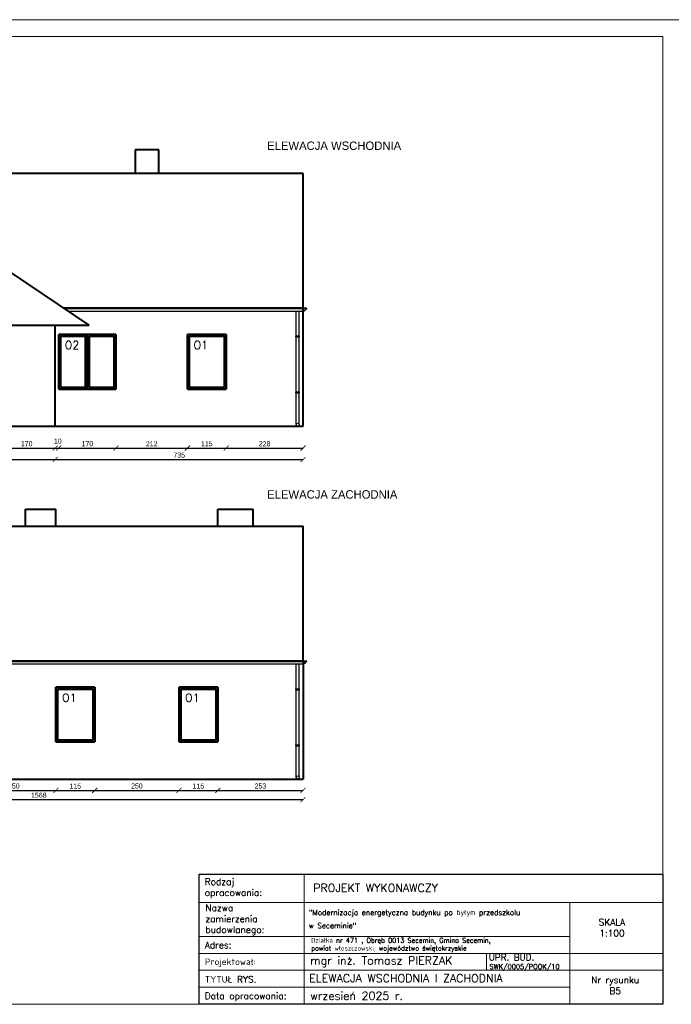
# Model space of a CAD drawing. Header units: millimetres. Extents: x 0 to 152651, y 46550 to 81081.
# Tile 35 of 109: x 130923 to 132856, y 78161 to 81081. Entities that reach past the tile are written whole.
import ezdxf

# ---------------------------------------------------------------- set-up
doc = ezdxf.new("R2010")
doc.units = ezdxf.units.MM
doc.layers.add('4', color=3, linetype='Continuous')
for name, color, linetype, lineweight in [('cienka', 3, 'Continuous', 18), ('gruba', 1, 'Continuous', 40), ('opisy', 4, 'Continuous', 18), ('stolarka', 2, 'Continuous', 50), ('wymiary', 252, 'Continuous', 15)]:
    doc.layers.add(name, color=color, linetype=linetype, lineweight=lineweight)
doc.styles.add('KASIA', font='romans.shx', dxfattribs={"height": 20})
doc.styles.add('ROMANS1', font='romans.shx', dxfattribs={"height": 15})
doc.styles.get("Standard").update_dxf_attribs({"font": 'GOTHIC.TTF'})
doc.dimstyles.new('secemin', dxfattribs={"dimtxt": 15, "dimasz": 15, "dimexe": 1.25, "dimexo": 0.625, "dimgap": 5, "dimtad": 1, "dimdec": 0, "dimtxsty": 'Standard', "dimblk": 'ARCHTICK', "dimcen": 0, "dimse1": 1, "dimse2": 1, "dimclrt": 256, "dimadec": 0, "dimazin": 0, "dimtfac": 1, "dimtdec": 0, "dimtmove": 0, "dimatfit": 3, "dimfxl": 1, "dimtfillclr": 250, "dimarcsym": 1})

# ---------------------------------------------------------------- blocks, each defined once
blk = doc.blocks.new('_ArchTick')
at = {"color": 0, "linetype": 'ByBlock', "const_width": 0.15}
blk.add_lwpolyline([(-0.5, -0.5), (0.5, 0.5)], dxfattribs=at)
blk = doc.blocks.new('*D1195')
at = {"layer": 'Defpoints', "color": 0, "transparency": 16777216}
for p in [(130858.7, 79985.5), (131028.7, 79875.5), (131028.7, 79811)]:
    blk.add_point(p, dxfattribs=at)
at = {"layer": 'wymiary', "color": 0, "lineweight": -2, "transparency": 16777216}
blk.add_line((130858.7, 79811), (131028.7, 79811), dxfattribs=at)
at = {"layer": 'wymiary', "color": 0, "lineweight": -2, "transparency": 16777216, "xscale": 15, "yscale": 15, "zscale": 15, "rotation": 180}
blk.add_blockref('_ArchTick', (130858.7, 79811), dxfattribs=at)
at = {"layer": 'wymiary', "color": 0, "lineweight": -2, "transparency": 16777216, "xscale": 15, "yscale": 15, "zscale": 15}
blk.add_blockref('_ArchTick', (131028.7, 79811), dxfattribs=at)
at = {"layer": 'wymiary', "transparency": 16777216, "insert": (130943.7, 79823.9), "char_height": 15, "attachment_point": 5}
blk.add_mtext('170', dxfattribs=at)
blk = doc.blocks.new('*D1196')
at = {"layer": 'Defpoints', "color": 0, "transparency": 16777216}
for p in [(131038.7, 79985.5), (131028.7, 79875.5), (131038.7, 79811)]:
    blk.add_point(p, dxfattribs=at)
at = {"layer": 'wymiary', "color": 0, "lineweight": -2, "transparency": 16777216}
blk.add_line((131028.7, 79811), (131038.7, 79811), dxfattribs=at)
at = {"layer": 'wymiary', "color": 0, "lineweight": -2, "transparency": 16777216, "xscale": 15, "yscale": 15, "zscale": 15, "rotation": 180}
blk.add_blockref('_ArchTick', (131028.7, 79811), dxfattribs=at)
at = {"layer": 'wymiary', "color": 0, "lineweight": -2, "transparency": 16777216, "xscale": 15, "yscale": 15, "zscale": 15}
blk.add_blockref('_ArchTick', (131038.7, 79811), dxfattribs=at)
at = {"layer": 'wymiary', "transparency": 16777216, "insert": (131036.2, 79831.4), "char_height": 15, "attachment_point": 5}
blk.add_mtext('10', dxfattribs=at)
blk = doc.blocks.new('*D1197')
at = {"layer": 'Defpoints', "color": 0, "transparency": 16777216}
for p in [(131038.7, 79985.5), (131208.7, 79985.5), (131208.7, 79811)]:
    blk.add_point(p, dxfattribs=at)
at = {"layer": 'wymiary', "color": 0, "lineweight": -2, "transparency": 16777216}
blk.add_line((131038.7, 79811), (131208.7, 79811), dxfattribs=at)
at = {"layer": 'wymiary', "color": 0, "lineweight": -2, "transparency": 16777216, "xscale": 15, "yscale": 15, "zscale": 15, "rotation": 180}
blk.add_blockref('_ArchTick', (131038.7, 79811), dxfattribs=at)
at = {"layer": 'wymiary', "color": 0, "lineweight": -2, "transparency": 16777216, "xscale": 15, "yscale": 15, "zscale": 15}
blk.add_blockref('_ArchTick', (131208.7, 79811), dxfattribs=at)
at = {"layer": 'wymiary', "transparency": 16777216, "insert": (131123.7, 79823.9), "char_height": 15, "attachment_point": 5}
blk.add_mtext('170', dxfattribs=at)
blk = doc.blocks.new('*D1198')
at = {"layer": 'Defpoints', "color": 0, "transparency": 16777216}
for p in [(131208.7, 79985.5), (131420.7, 79985.5), (131420.7, 79811)]:
    blk.add_point(p, dxfattribs=at)
at = {"layer": 'wymiary', "color": 0, "lineweight": -2, "transparency": 16777216}
blk.add_line((131208.7, 79811), (131420.7, 79811), dxfattribs=at)
at = {"layer": 'wymiary', "color": 0, "lineweight": -2, "transparency": 16777216, "xscale": 15, "yscale": 15, "zscale": 15, "rotation": 180}
blk.add_blockref('_ArchTick', (131208.7, 79811), dxfattribs=at)
at = {"layer": 'wymiary', "color": 0, "lineweight": -2, "transparency": 16777216, "xscale": 15, "yscale": 15, "zscale": 15}
blk.add_blockref('_ArchTick', (131420.7, 79811), dxfattribs=at)
at = {"layer": 'wymiary', "transparency": 16777216, "insert": (131314.7, 79823.7), "char_height": 15, "attachment_point": 5}
blk.add_mtext('212', dxfattribs=at)
blk = doc.blocks.new('*D1199')
at = {"layer": 'Defpoints', "color": 0, "transparency": 16777216}
for p in [(131420.7, 79985.5), (131535.7, 79985.5), (131535.7, 79811)]:
    blk.add_point(p, dxfattribs=at)
at = {"layer": 'wymiary', "color": 0, "lineweight": -2, "transparency": 16777216}
blk.add_line((131420.7, 79811), (131535.7, 79811), dxfattribs=at)
at = {"layer": 'wymiary', "color": 0, "lineweight": -2, "transparency": 16777216, "xscale": 15, "yscale": 15, "zscale": 15, "rotation": 180}
blk.add_blockref('_ArchTick', (131420.7, 79811), dxfattribs=at)
at = {"layer": 'wymiary', "color": 0, "lineweight": -2, "transparency": 16777216, "xscale": 15, "yscale": 15, "zscale": 15}
blk.add_blockref('_ArchTick', (131535.7, 79811), dxfattribs=at)
at = {"layer": 'wymiary', "transparency": 16777216, "insert": (131478.2, 79823.7), "char_height": 15, "attachment_point": 5}
blk.add_mtext('115', dxfattribs=at)
blk = doc.blocks.new('*D1200')
at = {"layer": 'Defpoints', "color": 0, "transparency": 16777216}
for p in [(131535.7, 79985.5), (131763.7, 79875.5), (131763.7, 79811)]:
    blk.add_point(p, dxfattribs=at)
at = {"layer": 'wymiary', "color": 0, "lineweight": -2, "transparency": 16777216}
blk.add_line((131535.7, 79811), (131763.7, 79811), dxfattribs=at)
at = {"layer": 'wymiary', "color": 0, "lineweight": -2, "transparency": 16777216, "xscale": 15, "yscale": 15, "zscale": 15, "rotation": 180}
blk.add_blockref('_ArchTick', (131535.7, 79811), dxfattribs=at)
at = {"layer": 'wymiary', "color": 0, "lineweight": -2, "transparency": 16777216, "xscale": 15, "yscale": 15, "zscale": 15}
blk.add_blockref('_ArchTick', (131763.7, 79811), dxfattribs=at)
at = {"layer": 'wymiary', "transparency": 16777216, "insert": (131649.7, 79823.9), "char_height": 15, "attachment_point": 5}
blk.add_mtext('228', dxfattribs=at)
blk = doc.blocks.new('*D1070')
at = {"layer": 'Defpoints', "color": 0, "transparency": 16777216}
for p in [(130433.7, 79888.1), (131028.7, 79888.1), (131028.7, 79777.2)]:
    blk.add_point(p, dxfattribs=at)
at = {"layer": 'wymiary', "color": 0, "lineweight": -2, "transparency": 16777216}
blk.add_line((130433.7, 79777.2), (131028.7, 79777.2), dxfattribs=at)
at = {"layer": 'wymiary', "color": 0, "lineweight": -2, "transparency": 16777216, "xscale": 15, "yscale": 15, "zscale": 15, "rotation": 180}
blk.add_blockref('_ArchTick', (130433.7, 79777.2), dxfattribs=at)
at = {"layer": 'wymiary', "color": 0, "lineweight": -2, "transparency": 16777216, "xscale": 15, "yscale": 15, "zscale": 15}
blk.add_blockref('_ArchTick', (131028.7, 79777.2), dxfattribs=at)
at = {"layer": 'wymiary', "transparency": 16777216, "insert": (130731.2, 79790.1), "char_height": 15, "attachment_point": 5}
blk.add_mtext('595', dxfattribs=at)
blk = doc.blocks.new('*D1071')
at = {"layer": 'Defpoints', "color": 0, "transparency": 16777216}
for p in [(131028.7, 79888.1), (131763.7, 79888.1), (131763.7, 79777.2)]:
    blk.add_point(p, dxfattribs=at)
at = {"layer": 'wymiary', "color": 0, "lineweight": -2, "transparency": 16777216}
blk.add_line((131028.7, 79777.2), (131763.7, 79777.2), dxfattribs=at)
at = {"layer": 'wymiary', "color": 0, "lineweight": -2, "transparency": 16777216, "xscale": 15, "yscale": 15, "zscale": 15, "rotation": 180}
blk.add_blockref('_ArchTick', (131028.7, 79777.2), dxfattribs=at)
at = {"layer": 'wymiary', "color": 0, "lineweight": -2, "transparency": 16777216, "xscale": 15, "yscale": 15, "zscale": 15}
blk.add_blockref('_ArchTick', (131763.7, 79777.2), dxfattribs=at)
at = {"layer": 'wymiary', "transparency": 16777216, "insert": (131396.2, 79790.1), "char_height": 15, "attachment_point": 5}
blk.add_mtext('735', dxfattribs=at)
blk = doc.blocks.new('*D1208')
at = {"layer": 'Defpoints', "color": 0, "transparency": 16777216}
for p in [(131030.7, 78939.5), (130780.7, 78829.5), (131030.7, 78795.8)]:
    blk.add_point(p, dxfattribs=at)
at = {"layer": 'wymiary', "color": 0, "lineweight": -2, "transparency": 16777216}
blk.add_line((130780.7, 78795.8), (131030.7, 78795.8), dxfattribs=at)
at = {"layer": 'wymiary', "color": 0, "lineweight": -2, "transparency": 16777216, "xscale": 15, "yscale": 15, "zscale": 15, "rotation": 180}
blk.add_blockref('_ArchTick', (130780.7, 78795.8), dxfattribs=at)
at = {"layer": 'wymiary', "color": 0, "lineweight": -2, "transparency": 16777216, "xscale": 15, "yscale": 15, "zscale": 15}
blk.add_blockref('_ArchTick', (131030.7, 78795.8), dxfattribs=at)
at = {"layer": 'wymiary', "transparency": 16777216, "insert": (130905.7, 78808.7), "char_height": 15, "attachment_point": 5}
blk.add_mtext('250', dxfattribs=at)
blk = doc.blocks.new('*D1209')
at = {"layer": 'Defpoints', "color": 0, "transparency": 16777216}
for p in [(131030.7, 78939.5), (131145.7, 78939.5), (131145.7, 78795.8)]:
    blk.add_point(p, dxfattribs=at)
at = {"layer": 'wymiary', "color": 0, "lineweight": -2, "transparency": 16777216}
blk.add_line((131030.7, 78795.8), (131145.7, 78795.8), dxfattribs=at)
at = {"layer": 'wymiary', "color": 0, "lineweight": -2, "transparency": 16777216, "xscale": 15, "yscale": 15, "zscale": 15, "rotation": 180}
blk.add_blockref('_ArchTick', (131030.7, 78795.8), dxfattribs=at)
at = {"layer": 'wymiary', "color": 0, "lineweight": -2, "transparency": 16777216, "xscale": 15, "yscale": 15, "zscale": 15}
blk.add_blockref('_ArchTick', (131145.7, 78795.8), dxfattribs=at)
at = {"layer": 'wymiary', "transparency": 16777216, "insert": (131088.2, 78808.5), "char_height": 15, "attachment_point": 5}
blk.add_mtext('115', dxfattribs=at)
blk = doc.blocks.new('*D1210')
at = {"layer": 'Defpoints', "color": 0, "transparency": 16777216}
for p in [(131145.7, 78939.5), (131395.7, 78939.5), (131395.7, 78795.8)]:
    blk.add_point(p, dxfattribs=at)
at = {"layer": 'wymiary', "color": 0, "lineweight": -2, "transparency": 16777216}
blk.add_line((131145.7, 78795.8), (131395.7, 78795.8), dxfattribs=at)
at = {"layer": 'wymiary', "color": 0, "lineweight": -2, "transparency": 16777216, "xscale": 15, "yscale": 15, "zscale": 15, "rotation": 180}
blk.add_blockref('_ArchTick', (131145.7, 78795.8), dxfattribs=at)
at = {"layer": 'wymiary', "color": 0, "lineweight": -2, "transparency": 16777216, "xscale": 15, "yscale": 15, "zscale": 15}
blk.add_blockref('_ArchTick', (131395.7, 78795.8), dxfattribs=at)
at = {"layer": 'wymiary', "transparency": 16777216, "insert": (131270.7, 78808.7), "char_height": 15, "attachment_point": 5}
blk.add_mtext('250', dxfattribs=at)
blk = doc.blocks.new('*D1211')
at = {"layer": 'Defpoints', "color": 0, "transparency": 16777216}
for p in [(131395.7, 78939.5), (131510.7, 78939.5), (131510.7, 78795.8)]:
    blk.add_point(p, dxfattribs=at)
at = {"layer": 'wymiary', "color": 0, "lineweight": -2, "transparency": 16777216}
blk.add_line((131395.7, 78795.8), (131510.7, 78795.8), dxfattribs=at)
at = {"layer": 'wymiary', "color": 0, "lineweight": -2, "transparency": 16777216, "xscale": 15, "yscale": 15, "zscale": 15, "rotation": 180}
blk.add_blockref('_ArchTick', (131395.7, 78795.8), dxfattribs=at)
at = {"layer": 'wymiary', "color": 0, "lineweight": -2, "transparency": 16777216, "xscale": 15, "yscale": 15, "zscale": 15}
blk.add_blockref('_ArchTick', (131510.7, 78795.8), dxfattribs=at)
at = {"layer": 'wymiary', "transparency": 16777216, "insert": (131453.2, 78808.5), "char_height": 15, "attachment_point": 5}
blk.add_mtext('115', dxfattribs=at)
blk = doc.blocks.new('*D1212')
at = {"layer": 'Defpoints', "color": 0, "transparency": 16777216}
for p in [(131510.7, 78939.5), (131763.7, 78829.5), (131763.7, 78795.8)]:
    blk.add_point(p, dxfattribs=at)
at = {"layer": 'wymiary', "color": 0, "lineweight": -2, "transparency": 16777216}
blk.add_line((131510.7, 78795.8), (131763.7, 78795.8), dxfattribs=at)
at = {"layer": 'wymiary', "color": 0, "lineweight": -2, "transparency": 16777216, "xscale": 15, "yscale": 15, "zscale": 15, "rotation": 180}
blk.add_blockref('_ArchTick', (131510.7, 78795.8), dxfattribs=at)
at = {"layer": 'wymiary', "color": 0, "lineweight": -2, "transparency": 16777216, "xscale": 15, "yscale": 15, "zscale": 15}
blk.add_blockref('_ArchTick', (131763.7, 78795.8), dxfattribs=at)
at = {"layer": 'wymiary', "transparency": 16777216, "insert": (131637.2, 78808.7), "char_height": 15, "attachment_point": 5}
blk.add_mtext('253', dxfattribs=at)
blk = doc.blocks.new('*D1214')
at = {"layer": 'Defpoints', "color": 0, "transparency": 16777216}
for p in [(130195.7, 78829.5), (131763.7, 78829.5), (131763.7, 78768.6)]:
    blk.add_point(p, dxfattribs=at)
at = {"layer": 'wymiary', "color": 0, "lineweight": -2, "transparency": 16777216}
blk.add_line((130195.7, 78768.6), (131763.7, 78768.6), dxfattribs=at)
at = {"layer": 'wymiary', "color": 0, "lineweight": -2, "transparency": 16777216, "xscale": 15, "yscale": 15, "zscale": 15, "rotation": 180}
blk.add_blockref('_ArchTick', (130195.7, 78768.6), dxfattribs=at)
at = {"layer": 'wymiary', "color": 0, "lineweight": -2, "transparency": 16777216, "xscale": 15, "yscale": 15, "zscale": 15}
blk.add_blockref('_ArchTick', (131763.7, 78768.6), dxfattribs=at)
at = {"layer": 'wymiary', "transparency": 16777216, "insert": (130979.7, 78781.4), "char_height": 15, "attachment_point": 5}
blk.add_mtext('1568', dxfattribs=at)

msp = doc.modelspace()

# ---------------------------------------------------------------- linework, layer by layer
at = {"layer": '4'}
for p, q in [((131773.554, 80225.537), (131054.226, 80225.537)), ((131772.376, 80223.482), (131057.246, 80223.509)), ((131066.218, 80217.482), (131765.069, 80217.484)), ((131743.435, 79880.554), (131743.435, 80217.484)), ((131752.135, 79880.773), (131752.135, 80217.484)), ((131742.435, 80143.498), (131753.135, 80143.498)), ((131742.435, 80140.498), (131742.435, 80143.498)), ((131742.435, 80140.498), (131753.135, 80140.498)), ((131753.135, 80140.498), (131753.135, 80143.498)), ((131742.435, 79977.371), (131753.135, 79977.371)), ((131742.435, 79974.371), (131742.435, 79977.371)), ((131742.435, 79974.371), (131753.135, 79974.371)), ((131753.135, 79974.371), (131753.135, 79977.371)), ((131773.554, 79179.467), (129693.528, 79179.467)), ((131772.376, 79177.411), (129694.738, 79177.488)), ((129700.882, 79171.407), (131765.069, 79171.414)), ((131743.435, 78834.484), (131743.435, 79171.414)), ((131752.135, 78834.702), (131752.135, 79171.414)), ((131742.435, 79097.428), (131753.135, 79097.428)), ((131742.435, 79094.428), (131742.435, 79097.428)), ((131742.435, 79094.428), (131753.135, 79094.428)), ((131753.135, 79094.428), (131753.135, 79097.428)), ((131742.435, 78931.301), (131753.135, 78931.301)), ((131742.435, 78928.301), (131742.435, 78931.301)), ((131753.135, 78928.301), (131753.135, 78931.301)), ((131742.435, 78928.301), (131753.135, 78928.301))]:
    msp.add_line(p, q, dxfattribs=at)
for centre in [(131747.784, 79880.444), (131747.784, 78834.593)]:
    msp.add_circle(centre, 4.35, dxfattribs=at)
for centre, radius, start, end in [((131765.069, 80224.884), 7.4, 270, 357.60599), ((131764.703, 80224.884), 7.8, 324.934318, 349.642898), ((131773.562, 80224.537), 1, 227.384002, 178.505285), ((131765.069, 79178.814), 7.4, 270, 357.60599), ((131764.703, 79178.814), 7.8, 324.934318, 349.642898), ((131773.562, 79178.467), 1, 227.384002, 178.505285)]:
    msp.add_arc(centre, radius, start, end, dxfattribs=at)
at = {"layer": 'cienka'}
for p, q in [((128681.116, 81081.419), (132881.116, 81081.419)), ((128731.116, 81031.419), (132831.116, 81031.419)), ((132831.116, 81031.419), (132831.116, 78161.419)), ((132308.095, 78313.166), (132308.095, 78262.817)), ((132519.116, 78262.185), (132831.116, 78262.185)), ((132831.116, 78161.419), (128731.116, 78161.419))]:
    msp.add_line(p, q, dxfattribs=at)
at = {"layer": 'gruba'}
for p, q in [((131265.664, 80695.843), (131265.664, 80625.537)), ((131335.664, 80695.843), (131265.664, 80695.843)), ((131335.664, 80625.537), (131335.664, 80695.843)), ((131763.664, 80625.537), (129703.664, 80625.537)), ((131763.664, 80225.537), (131763.664, 80625.537)), ((131128.664, 80175.537), (130731.164, 80442.537)), ((131763.664, 80225.537), (131054.225, 80225.537)), ((131763.664, 79875.537), (131763.664, 80225.537)), ((130433.664, 80175.537), (131028.664, 80175.537)), ((131028.664, 79875.537), (131028.664, 80175.537)), ((131028.664, 80175.537), (131128.664, 80175.537)), ((130433.664, 79875.537), (131028.664, 79875.537)), ((131028.664, 79875.537), (131387.664, 79875.537)), ((131387.664, 79875.537), (131502.664, 79875.537)), ((131502.664, 79875.537), (131763.664, 79875.537)), ((130940.357, 79579.467), (130940.357, 79629.467)), ((130940.357, 79629.467), (131030.357, 79629.467)), ((131030.357, 79579.467), (131030.357, 79629.467)), ((131510.664, 79579.467), (131510.664, 79629.467)), ((131510.664, 79629.467), (131615.664, 79629.467)), ((131615.664, 79579.467), (131615.664, 79629.467)), ((129703.664, 79579.467), (131763.664, 79579.467)), ((131763.664, 79179.467), (131763.664, 79579.467)), ((131763.664, 79179.467), (130245.664, 79179.467)), ((131763.664, 79179.467), (131763.664, 78829.467)), ((130780.664, 78829.467), (131030.664, 78829.467)), ((131030.664, 78829.467), (131145.664, 78829.467)), ((131145.664, 78829.467), (131395.664, 78829.467)), ((131395.664, 78829.467), (131510.664, 78829.467)), ((131510.664, 78829.467), (131763.664, 78829.467))]:
    msp.add_line(p, q, dxfattribs=at)
at = {"layer": 'opisy', "linetype": 'Continuous', "lineweight": 0, "flags": 128}
for points in [[(131455.407, 78161.419), (131455.407, 78547.717), (131766.696, 78547.683), (131766.696, 78161.385)], [(132555.116, 78463.717), (132831.116, 78463.717), (132831.116, 78312.534), (132555.116, 78312.534)]]:
    msp.add_lwpolyline(points, close=True, dxfattribs=at)
for points in [[(131455.407, 78547.7), (132831.116, 78547.7), (132831.116, 78463.717), (131455.407, 78463.717)], [(132495.116, 78547.7), (132831.116, 78547.7)], [(131455.407, 78362.934), (132555.116, 78362.934), (132555.116, 78211.785), (131455.407, 78211.785)], [(131455.407, 78312.534), (132555.116, 78312.534), (132555.116, 78262.185), (131455.407, 78262.185)], [(132495.116, 78312.534), (132831.116, 78312.534)], [(131455.407, 78262.185), (132555.116, 78262.185), (132555.116, 78211.802), (131455.407, 78211.802)], [(131491.407, 78211.802), (132555.116, 78211.802), (132555.116, 78161.419), (131491.407, 78161.419)]]:
    msp.add_lwpolyline(points, dxfattribs=at)
at = {"layer": 'opisy', "lineweight": 25}
msp.add_lwpolyline([(131455.407, 78547.7), (132831.116, 78547.7), (132831.116, 78161.419), (131455.407, 78161.419)], close=True, dxfattribs=at)
at = {"layer": 'stolarka'}
for p, q in [((131038.664, 80147.537), (131038.664, 79985.537)), ((131208.664, 80147.537), (131038.664, 80147.537)), ((131043.664, 80142.537), (131043.664, 79990.537)), ((131118.664, 80142.537), (131043.664, 80142.537)), ((131118.664, 80142.537), (131118.664, 79990.537)), ((131123.664, 80147.537), (131123.664, 79985.537)), ((131128.664, 80142.537), (131128.664, 79990.537)), ((131203.664, 80142.537), (131128.664, 80142.537)), ((131203.664, 80142.537), (131203.664, 79990.537)), ((131208.664, 80147.537), (131208.664, 79985.537)), ((131420.664, 80147.537), (131420.664, 79985.537)), ((131535.664, 80147.537), (131420.664, 80147.537)), ((131425.664, 80142.537), (131425.664, 79990.537)), ((131530.664, 80142.537), (131425.664, 80142.537)), ((131530.664, 80142.537), (131530.664, 79990.537)), ((131535.664, 80147.537), (131535.664, 79985.537)), ((131038.664, 79985.537), (131208.664, 79985.537)), ((131043.664, 79990.537), (131118.664, 79990.537)), ((131128.664, 79990.537), (131203.664, 79990.537)), ((131535.664, 79985.537), (131420.664, 79985.537)), ((131530.664, 79990.537), (131425.664, 79990.537)), ((131030.664, 78939.467), (131030.664, 79101.467)), ((131030.664, 79101.467), (131145.664, 79101.467)), ((131035.664, 79096.467), (131035.664, 78944.467)), ((131140.664, 79096.467), (131035.664, 79096.467)), ((131140.664, 79096.467), (131140.664, 78944.467)), ((131145.664, 78939.467), (131145.664, 79101.467)), ((131395.664, 78939.467), (131395.664, 79101.467)), ((131395.664, 79101.467), (131510.664, 79101.467)), ((131400.664, 79096.467), (131400.664, 78944.467)), ((131505.664, 79096.467), (131400.664, 79096.467)), ((131505.664, 79096.467), (131505.664, 78944.467)), ((131510.664, 78939.467), (131510.664, 79101.467)), ((131030.664, 78939.467), (131145.664, 78939.467)), ((131140.664, 78944.467), (131035.664, 78944.467)), ((131395.664, 78939.467), (131510.664, 78939.467)), ((131505.664, 78944.467), (131400.664, 78944.467))]:
    msp.add_line(p, q, dxfattribs=at)

# ---------------------------------------------------------------- texts
at = {"layer": 'cienka', "char_height": 24, "width": 724.80663, "attachment_point": 1, "style": 'ROMANS1'}
for s, insert in [('O2', (131056.575, 80128.561)), ('O1', (131438.575, 80128.561)), ('O1', (131048.575, 79082.49)), ('O1', (131413.575, 79082.49))]:
    msp.add_mtext(s, dxfattribs=dict(at, insert=insert))
at = {"layer": 'opisy', "linetype": 'Continuous', "lineweight": 0, "attachment_point": 4, "style": 'KASIA'}
for s, insert, char_height, width in [('\\A1;{\\H0.80952x;Rodzaj opracowania:}', (131472.233, 78505.43), 24, 141.54434), ('\\A1;\\pxql;PROJEKT WYKONAWCZY', (131793.584, 78506.511), 24, 946.31605), ('\\A1;\\pxql;{\\H0.80952x;Nazwa \\Pzamierzenia\\Pbudowlanego:}', (131474.05, 78411.733), 24, 141.54434), ('\\A1;\\pxsm1.5,qj;"Modernizacja energetyczna budynku po byłym przedszkolu\\P\\pq*;w Seceminie"', (131780.693, 78414.233), 15.6, 766.2055), ('\\A1;\\pxqc;{\\H0.80952x;SKALA\\P1:100}', (132306.12, 78388.516), 24, 747.85817), ('\\A1;\\pxql;{\\H0.80952x;Adres:}', (131472.233, 78337.037), 24, 141.54434), ('\\A1;Działka nr 471 , Obręb 0013 Secemin, Gmina Secemin,\\Ppowiat włoszczowski, województwo świętokrzyskie', (131787.803, 78337.097), 14, 756.99257), ('\\A1;\\pxql;{\\H0.80952x;Projektował:}', (131472.233, 78284.559), 24, 747.85817), ('\\A1;mgr inż. Tomasz PIERZAK', (131785.074, 78287.251), 24, 747.85817), ('\\A1;UPR. BUD.', (132314.605, 78301.001), 19.2, 598.28653), ('\\A1;SWK/0005/POOK/10', (132316.611, 78270.709), 14.4, 448.7149), ('\\A1;\\pxql;{\\H0.80952x;TYTUŁ RYS.}', (131472.233, 78235.355), 24, 747.85817), ('\\A1;ELEWACJA WSCHODNIA I ZACHODNIA', (131781.798, 78238.585), 24, 747.85817), ('\\A1;\\pxqc;{\\H0.80952x;Nr rysunku\\PB5}', (132315.747, 78217.499), 24, 747.85817), ('\\A1;wrzesień 2025 r.', (131785.074, 78186.641), 24, 747.85817), ('\\A1;\\pxql;{\\H0.80952x;Data opracowania:}', (131472.233, 78183.317), 24, 747.85817)]:
    msp.add_mtext(s, dxfattribs=dict(at, insert=insert, char_height=char_height, width=width))
at = {"layer": 'wymiary', "char_height": 25, "attachment_point": 1}
for s, insert in [('ELEWACJA WSCHODNIA', (131657.166, 80720.118)), ('ELEWACJA ZACHODNIA', (131657.166, 79685.96))]:
    msp.add_mtext_dynamic_manual_height_columns(s, width=17463.96939, gutter_width=125, heights=[0], dxfattribs=dict(at, insert=insert))

# ---------------------------------------------------------------- dimensions: what is measured, and where the dimension line sits
at = {"layer": 'wymiary'}
for base, p1, p2, picture, middle in [((131028.664, 79810.974), (130858.664, 79985.537), (131028.664, 79875.537), '*D1195', (130943.664, 79823.852)), ((131208.664, 79810.974), (131038.664, 79985.537), (131208.664, 79985.537), '*D1197', (131123.664, 79823.852)), ((131420.664, 79810.974), (131208.664, 79985.537), (131420.664, 79985.537), '*D1198', (131314.664, 79823.663)), ((131535.664, 79810.974), (131420.664, 79985.537), (131535.664, 79985.537), '*D1199', (131478.164, 79823.663)), ((131763.664, 79810.974), (131535.664, 79985.537), (131763.664, 79875.537), '*D1200', (131649.664, 79823.852)), ((131028.664, 79777.186), (130433.664, 79888.128), (131028.664, 79888.128), '*D1070', (130731.164, 79790.064)), ((131763.664, 79777.186), (131028.664, 79888.128), (131763.664, 79888.128), '*D1071', (131396.164, 79790.064)), ((131030.664, 78795.796), (130780.664, 78829.467), (131030.664, 78939.467), '*D1208', (130905.664, 78808.673)), ((131145.664, 78795.796), (131030.664, 78939.467), (131145.664, 78939.467), '*D1209', (131088.164, 78808.485)), ((131395.664, 78795.796), (131145.664, 78939.467), (131395.664, 78939.467), '*D1210', (131270.664, 78808.673)), ((131510.664, 78795.796), (131395.664, 78939.467), (131510.664, 78939.467), '*D1211', (131453.164, 78808.485)), ((131763.664, 78795.796), (131510.664, 78939.467), (131763.664, 78829.467), '*D1212', (131637.164, 78808.673)), ((131763.664, 78768.556), (130195.664, 78829.467), (131763.664, 78829.467), '*D1214', (130979.664, 78781.433))]:
    dim = msp.add_linear_dim(base=base, p1=p1, p2=p2, dimstyle='secemin', override={"dimtmove": 1}, dxfattribs=at)
    dim.commit()
    dim.dimension.update_dxf_attribs({"geometry": picture, "text_midpoint": middle})
dim = msp.add_linear_dim(base=(131038.664, 79810.974), p1=(131028.664, 79875.537), p2=(131038.664, 79985.537), dimstyle='secemin', override={"dimtmove": 1}, dxfattribs=at)
dim.commit()
dim.dimension.update_dxf_attribs({"geometry": '*D1196', "text_midpoint": (131036.164, 79818.474), "dimtype": 160})

doc.saveas('drawing.dxf')
